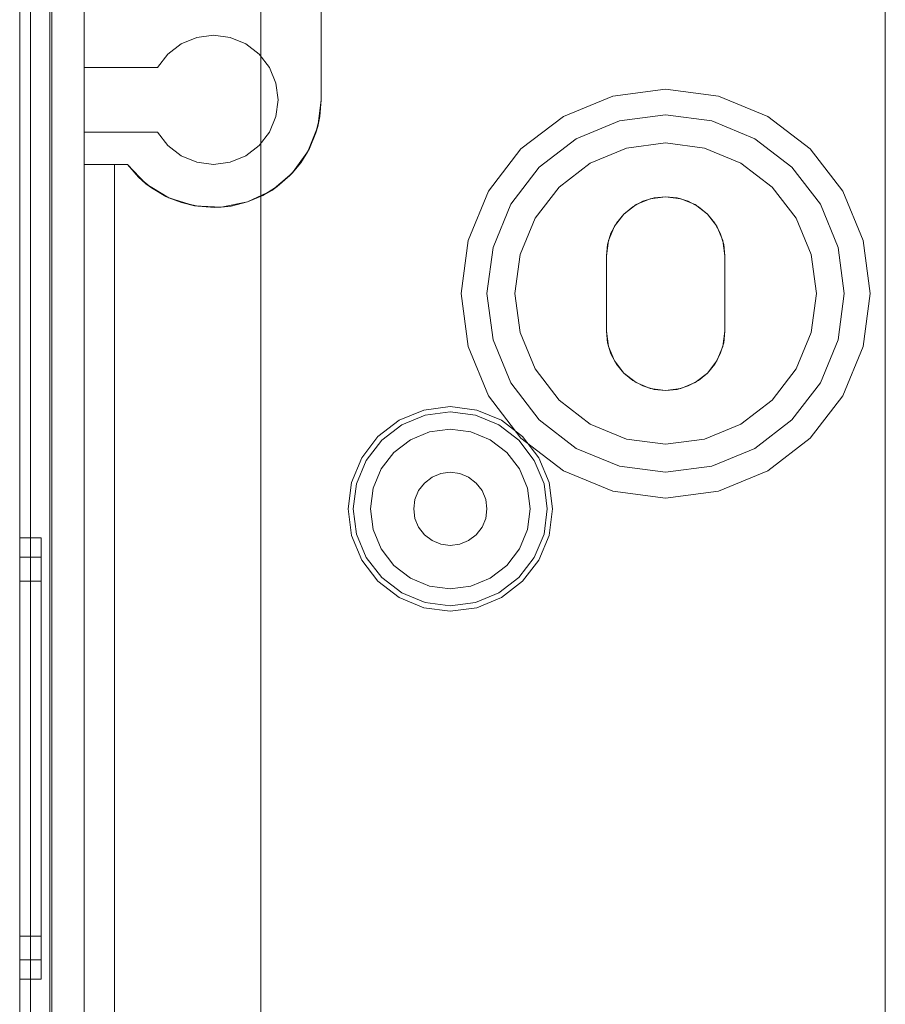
# Model space of a CAD drawing. Extents: x -634 to 300, y 62 to 1102.
# Tile 19 of 125: x -487.837 to -487.033, y 358.275 to 359.19. Entities that reach past the tile are written whole.
import ezdxf
from ezdxf.lldxf.tags import DXFTag

# ---------------------------------------------------------------- set-up
doc = ezdxf.new("R2010")
doc.units = 0
doc.layers.get('0').update_dxf_attribs({"lineweight": 13})
doc.layers.add('60- 61 allgemeine Ausstattung- 4 Terrassen', color=9, linetype='Continuous', lineweight=9, true_color=0x808080)
doc.layers.add('70 -71 Achsen- 1 Gebäudeachsen', color=7, linetype='STRICHPUNKT2-A06CPW00L0', lineweight=18)
tags = doc.linetypes.add('STRICHPUNKT2-A06CPW00L0', pattern=[12.7, 6.35, -3.175, 0, -3.175]).pattern_tags.tags
tags[10:11] = [DXFTag(74, 4), DXFTag(75, 0), DXFTag(340, '0'), DXFTag(46, 0.0), DXFTag(50, 0.0), DXFTag(44, 0.0), DXFTag(45, 0.0)]
tags[8:9] = [DXFTag(74, 4), DXFTag(75, 0), DXFTag(340, '0'), DXFTag(46, 0.0), DXFTag(50, 0.0), DXFTag(44, 0.0), DXFTag(45, 0.0)]
tags[6:7] = [DXFTag(74, 4), DXFTag(75, 0), DXFTag(340, '0'), DXFTag(46, 0.0), DXFTag(50, 0.0), DXFTag(44, 0.0), DXFTag(45, 0.0)]
tags[4:5] = [DXFTag(74, 4), DXFTag(75, 0), DXFTag(340, '0'), DXFTag(46, 0.0), DXFTag(50, 0.0), DXFTag(44, 0.0), DXFTag(45, 0.0)]

# ---------------------------------------------------------------- blocks, each defined once
blk = doc.blocks.new('Referenz-A06CPW02L0')
at = {"layer": '60- 61 allgemeine Ausstattung- 4 Terrassen', "color": 0}
blk.add_line((-487.61333, 205.4835), (-487.61333, 367.8833), dxfattribs=at)
at = {"layer": '70 -71 Achsen- 1 Gebäudeachsen', "color": 0, "linetype": 'STRICHPUNKT2-A06CPW00L0', "ltscale": 0.18}
blk.add_line((-487.03333, 1075.8235), (-487.03333, 76.3835), dxfattribs=at)
blk = doc.blocks.new('Blockreferenz-A06CPW2EL0')
at = {"color": 9, "linetype": 'ByBlock', "lineweight": -2, "ltscale": 0.13, "true_color": 0xc1c9c4}
for p, q in [((-487.83739, 359.38539), (-487.83739, 356.08539)), ((-487.83739, 356.08539), (-487.83739, 359.38539)), ((-487.80939, 356.08539), (-487.80939, 359.38539)), ((-487.80739, 358.03539), (-487.80739, 359.38539)), ((-487.55739, 359.32826), (-487.55739, 359.11539)), ((-487.55739, 359.11539), (-487.55739, 359.31012)), ((-487.83739, 359.27539), (-487.83739, 357.73539)), ((-487.83739, 357.73539), (-487.83739, 359.27539)), ((-487.82739, 357.73539), (-487.82739, 359.27539)), ((-487.82739, 359.27539), (-487.82739, 357.73539)), ((-487.83739, 359.26539), (-487.83739, 357.73539)), ((-487.83739, 356.20539), (-487.83739, 359.26539)), ((-487.82739, 357.73539), (-487.82739, 359.26539)), ((-487.82739, 356.20539), (-487.82739, 359.26539)), ((-487.80939, 359.20939), (-487.80939, 356.26139)), ((-487.77739, 356.26139), (-487.77739, 359.20939)), ((-487.77739, 359.20939), (-487.77739, 359.14539)), ((-487.67291, 359.17334), (-487.68739, 359.16735)), ((-487.68739, 359.16735), (-487.67291, 359.17334)), ((-487.65739, 359.17539), (-487.67291, 359.17334)), ((-487.67291, 359.17334), (-487.65739, 359.17539)), ((-487.64186, 359.17334), (-487.65739, 359.17539)), ((-487.65739, 359.17539), (-487.64186, 359.17334)), ((-487.62739, 359.16735), (-487.64186, 359.17334)), ((-487.64186, 359.17334), (-487.62739, 359.16735)), ((-487.68739, 359.16735), (-487.69981, 359.15781)), ((-487.69981, 359.15781), (-487.68739, 359.16735)), ((-487.61496, 359.15781), (-487.62739, 359.16735)), ((-487.62739, 359.16735), (-487.61496, 359.15781)), ((-487.69981, 359.15781), (-487.70935, 359.14539)), ((-487.70935, 359.14539), (-487.69981, 359.15781)), ((-487.60542, 359.14539), (-487.61496, 359.15781)), ((-487.61496, 359.15781), (-487.60542, 359.14539)), ((-487.77739, 359.14539), (-487.77739, 359.08539)), ((-487.70935, 359.14539), (-487.77739, 359.14539)), ((-487.77739, 359.14539), (-487.70935, 359.14539)), ((-487.77739, 359.14539), (-487.77739, 359.14539)), ((-487.70935, 359.14539), (-487.70935, 359.14539)), ((-487.59943, 359.13092), (-487.60542, 359.14539)), ((-487.60542, 359.14539), (-487.59943, 359.13092)), ((-487.59739, 359.11539), (-487.59943, 359.13092)), ((-487.59943, 359.13092), (-487.59739, 359.11539)), ((-487.23739, 359.12539), (-487.28656, 359.11891)), ((-487.23739, 359.12539), (-487.28656, 359.11891)), ((-487.18821, 359.11891), (-487.23739, 359.12539)), ((-487.18821, 359.11891), (-487.23739, 359.12539)), ((-487.28656, 359.11891), (-487.33239, 359.09993)), ((-487.28656, 359.11891), (-487.33239, 359.09993)), ((-487.14239, 359.09993), (-487.18821, 359.11891)), ((-487.14239, 359.09993), (-487.18821, 359.11891)), ((-487.59943, 359.09986), (-487.59739, 359.11539)), ((-487.59739, 359.11539), (-487.59943, 359.09986)), ((-487.55739, 359.11539), (-487.56049, 359.09066)), ((-487.5586, 359.09984), (-487.55739, 359.11539)), ((-487.55739, 359.11539), (-487.55739, 359.11539)), ((-487.60542, 359.08539), (-487.59943, 359.09986)), ((-487.59943, 359.09986), (-487.60542, 359.08539)), ((-487.56222, 359.08467), (-487.5586, 359.09984)), ((-487.56049, 359.09066), (-487.5586, 359.09984)), ((-487.33239, 359.09993), (-487.37174, 359.06974)), ((-487.33239, 359.09993), (-487.37174, 359.06974)), ((-487.28035, 359.09573), (-487.23739, 359.10139)), ((-487.23739, 359.10139), (-487.28035, 359.09573)), ((-487.23739, 359.10139), (-487.19442, 359.09573)), ((-487.19442, 359.09573), (-487.23739, 359.10139)), ((-487.10303, 359.06974), (-487.14239, 359.09993)), ((-487.10303, 359.06974), (-487.14239, 359.09993)), ((-487.56049, 359.09066), (-487.56961, 359.06748)), ((-487.56222, 359.08467), (-487.56049, 359.09066)), ((-487.32039, 359.07915), (-487.28035, 359.09573)), ((-487.28035, 359.09573), (-487.32039, 359.07915)), ((-487.19442, 359.09573), (-487.15439, 359.07915)), ((-487.15439, 359.07915), (-487.19442, 359.09573)), ((-487.77739, 359.08539), (-487.70935, 359.08539)), ((-487.77739, 359.08539), (-487.77739, 359.05539)), ((-487.70935, 359.08539), (-487.77739, 359.08539)), ((-487.77739, 359.08539), (-487.77739, 359.08539)), ((-487.70935, 359.08539), (-487.69981, 359.07296)), ((-487.69981, 359.07296), (-487.70935, 359.08539)), ((-487.70935, 359.08539), (-487.70935, 359.08539)), ((-487.61496, 359.07296), (-487.60542, 359.08539)), ((-487.60542, 359.08539), (-487.61496, 359.07296)), ((-487.56816, 359.07024), (-487.56222, 359.08467)), ((-487.69981, 359.07296), (-487.68739, 359.06342)), ((-487.68739, 359.06342), (-487.69981, 359.07296)), ((-487.62739, 359.06342), (-487.61496, 359.07296)), ((-487.61496, 359.07296), (-487.62739, 359.06342)), ((-487.35476, 359.05277), (-487.32039, 359.07915)), ((-487.32039, 359.07915), (-487.35476, 359.05277)), ((-487.27362, 359.07062), (-487.30739, 359.05663)), ((-487.30739, 359.05663), (-487.27362, 359.07062)), ((-487.23739, 359.07539), (-487.27362, 359.07062)), ((-487.27362, 359.07062), (-487.23739, 359.07539)), ((-487.20115, 359.07062), (-487.23739, 359.07539)), ((-487.23739, 359.07539), (-487.20115, 359.07062)), ((-487.16739, 359.05663), (-487.20115, 359.07062)), ((-487.20115, 359.07062), (-487.16739, 359.05663)), ((-487.15439, 359.07915), (-487.12001, 359.05277)), ((-487.12001, 359.05277), (-487.15439, 359.07915)), ((-487.68739, 359.06342), (-487.67291, 359.05743)), ((-487.67291, 359.05743), (-487.68739, 359.06342)), ((-487.64186, 359.05743), (-487.62739, 359.06342)), ((-487.62739, 359.06342), (-487.64186, 359.05743)), ((-487.56961, 359.06748), (-487.58418, 359.04726)), ((-487.57626, 359.05692), (-487.56816, 359.07024)), ((-487.57626, 359.05692), (-487.56961, 359.06748)), ((-487.56961, 359.06748), (-487.56816, 359.07024)), ((-487.37174, 359.06974), (-487.40193, 359.03039)), ((-487.37174, 359.06974), (-487.40193, 359.03039)), ((-487.07284, 359.03039), (-487.10303, 359.06974)), ((-487.07284, 359.03039), (-487.10303, 359.06974)), ((-487.77739, 359.05539), (-487.73739, 359.05539)), ((-487.77739, 359.05539), (-487.77739, 358.00039)), ((-487.74939, 359.05539), (-487.77739, 359.05539)), ((-487.77739, 359.05539), (-487.77739, 359.05539)), ((-487.73739, 359.05539), (-487.74939, 359.05539)), ((-487.74939, 359.05539), (-487.74939, 358.15245)), ((-487.74939, 358.15245), (-487.74939, 359.05539)), ((-487.74939, 359.05539), (-487.74939, 359.05539)), ((-487.72007, 359.03747), (-487.73739, 359.05539)), ((-487.73739, 359.05539), (-487.72708, 359.04368)), ((-487.73739, 359.05539), (-487.73739, 359.05539)), ((-487.67291, 359.05743), (-487.65739, 359.05539)), ((-487.65739, 359.05539), (-487.67291, 359.05743)), ((-487.65739, 359.05539), (-487.64186, 359.05743)), ((-487.64186, 359.05743), (-487.65739, 359.05539)), ((-487.58634, 359.04501), (-487.57626, 359.05692)), ((-487.58418, 359.04726), (-487.57626, 359.05692)), ((-487.38115, 359.01839), (-487.35476, 359.05277)), ((-487.35476, 359.05277), (-487.38115, 359.01839)), ((-487.30739, 359.05663), (-487.33638, 359.03438)), ((-487.33638, 359.03438), (-487.30739, 359.05663)), ((-487.13839, 359.03438), (-487.16739, 359.05663)), ((-487.16739, 359.05663), (-487.13839, 359.03438)), ((-487.12001, 359.05277), (-487.09362, 359.01839)), ((-487.09362, 359.01839), (-487.12001, 359.05277)), ((-487.72708, 359.04368), (-487.71508, 359.03371)), ((-487.72708, 359.04368), (-487.72007, 359.03747)), ((-487.58418, 359.04726), (-487.60329, 359.03128)), ((-487.59815, 359.03482), (-487.58634, 359.04501)), ((-487.58634, 359.04501), (-487.58418, 359.04726)), ((-487.69886, 359.02439), (-487.72007, 359.03747)), ((-487.72007, 359.03747), (-487.71508, 359.03371)), ((-487.6114, 359.02659), (-487.59815, 359.03482)), ((-487.60329, 359.03128), (-487.59815, 359.03482)), ((-487.33638, 359.03438), (-487.35863, 359.00539)), ((-487.35863, 359.00539), (-487.33638, 359.03438)), ((-487.11614, 359.00539), (-487.13839, 359.03438)), ((-487.13839, 359.03438), (-487.11614, 359.00539)), ((-487.71508, 359.03371), (-487.70168, 359.02573)), ((-487.70168, 359.02573), (-487.6872, 359.01994)), ((-487.70168, 359.02573), (-487.69886, 359.02439)), ((-487.60329, 359.03128), (-487.62576, 359.02052)), ((-487.62576, 359.02052), (-487.6114, 359.02659)), ((-487.6114, 359.02659), (-487.60329, 359.03128)), ((-487.40193, 359.03039), (-487.42091, 358.98456)), ((-487.40193, 359.03039), (-487.42091, 358.98456)), ((-487.25162, 359.02351), (-487.23739, 359.02539)), ((-487.23739, 359.02539), (-487.25162, 359.02351)), ((-487.24812, 359.02433), (-487.23739, 359.02539)), ((-487.23739, 359.02539), (-487.24812, 359.02433)), ((-487.23739, 359.02539), (-487.22666, 359.02433)), ((-487.22666, 359.02433), (-487.23739, 359.02539)), ((-487.23739, 359.02539), (-487.22315, 359.02351)), ((-487.22315, 359.02351), (-487.23739, 359.02539)), ((-487.05386, 358.98456), (-487.07284, 359.03039)), ((-487.05386, 358.98456), (-487.07284, 359.03039)), ((-487.67508, 359.01696), (-487.69886, 359.02439)), ((-487.69886, 359.02439), (-487.6872, 359.01994)), ((-487.6872, 359.01994), (-487.672, 359.01646)), ((-487.6872, 359.01994), (-487.67508, 359.01696)), ((-487.6502, 359.01565), (-487.67508, 359.01696)), ((-487.67508, 359.01696), (-487.672, 359.01646)), ((-487.672, 359.01646), (-487.65644, 359.01539)), ((-487.65644, 359.01539), (-487.6409, 359.01675)), ((-487.65644, 359.01539), (-487.6502, 359.01565)), ((-487.62576, 359.02052), (-487.6502, 359.01565)), ((-487.6502, 359.01565), (-487.6409, 359.01675)), ((-487.6409, 359.01675), (-487.62576, 359.02052)), ((-487.39773, 358.97835), (-487.38115, 359.01839)), ((-487.38115, 359.01839), (-487.39773, 358.97835)), ((-487.27628, 359.00928), (-487.26489, 359.01802)), ((-487.26489, 359.01802), (-487.27628, 359.00928)), ((-487.27628, 359.00928), (-487.26794, 359.01612)), ((-487.26794, 359.01612), (-487.27628, 359.00928)), ((-487.26794, 359.01612), (-487.25843, 359.0212)), ((-487.25843, 359.0212), (-487.26794, 359.01612)), ((-487.26489, 359.01802), (-487.25162, 359.02351)), ((-487.25162, 359.02351), (-487.26489, 359.01802)), ((-487.25843, 359.0212), (-487.24812, 359.02433)), ((-487.24812, 359.02433), (-487.25843, 359.0212)), ((-487.22666, 359.02433), (-487.21634, 359.0212)), ((-487.21634, 359.0212), (-487.22666, 359.02433)), ((-487.22315, 359.02351), (-487.20989, 359.01802)), ((-487.20989, 359.01802), (-487.22315, 359.02351)), ((-487.21634, 359.0212), (-487.20683, 359.01612)), ((-487.20683, 359.01612), (-487.21634, 359.0212)), ((-487.20989, 359.01802), (-487.19849, 359.00928)), ((-487.19849, 359.00928), (-487.20989, 359.01802)), ((-487.20683, 359.01612), (-487.19849, 359.00928)), ((-487.19849, 359.00928), (-487.20683, 359.01612)), ((-487.09362, 359.01839), (-487.07704, 358.97835)), ((-487.07704, 358.97835), (-487.09362, 359.01839)), ((-487.28502, 358.99789), (-487.27628, 359.00928)), ((-487.27628, 359.00928), (-487.28502, 358.99789)), ((-487.28312, 359.00094), (-487.27628, 359.00928)), ((-487.27628, 359.00928), (-487.28312, 359.00094)), ((-487.19849, 359.00928), (-487.19165, 359.00094)), ((-487.19165, 359.00094), (-487.19849, 359.00928)), ((-487.19849, 359.00928), (-487.18975, 358.99789)), ((-487.18975, 358.99789), (-487.19849, 359.00928)), ((-487.35863, 359.00539), (-487.37261, 358.97162)), ((-487.37261, 358.97162), (-487.35863, 359.00539)), ((-487.29051, 358.98462), (-487.28502, 358.99789)), ((-487.28502, 358.99789), (-487.29051, 358.98462)), ((-487.2882, 358.99143), (-487.28312, 359.00094)), ((-487.28312, 359.00094), (-487.2882, 358.99143)), ((-487.19165, 359.00094), (-487.18657, 358.99143)), ((-487.18657, 358.99143), (-487.19165, 359.00094)), ((-487.18975, 358.99789), (-487.18426, 358.98462)), ((-487.18426, 358.98462), (-487.18975, 358.99789)), ((-487.10216, 358.97162), (-487.11614, 359.00539)), ((-487.11614, 359.00539), (-487.10216, 358.97162)), ((-487.29133, 358.98112), (-487.2882, 358.99143)), ((-487.2882, 358.99143), (-487.29133, 358.98112)), ((-487.18657, 358.99143), (-487.18344, 358.98112)), ((-487.18344, 358.98112), (-487.18657, 358.99143)), ((-487.42091, 358.98456), (-487.42739, 358.93539)), ((-487.42091, 358.98456), (-487.42739, 358.93539)), ((-487.29239, 358.97039), (-487.29051, 358.98462)), ((-487.29051, 358.98462), (-487.29239, 358.97039)), ((-487.29239, 358.97039), (-487.29133, 358.98112)), ((-487.29133, 358.98112), (-487.29239, 358.97039)), ((-487.18426, 358.98462), (-487.18239, 358.97039)), ((-487.18239, 358.97039), (-487.18426, 358.98462)), ((-487.18344, 358.98112), (-487.18239, 358.97039)), ((-487.18239, 358.97039), (-487.18344, 358.98112)), ((-487.04739, 358.93539), (-487.05386, 358.98456)), ((-487.04739, 358.93539), (-487.05386, 358.98456)), ((-487.40339, 358.93539), (-487.39773, 358.97835)), ((-487.39773, 358.97835), (-487.40339, 358.93539)), ((-487.37261, 358.97162), (-487.37739, 358.93539)), ((-487.37739, 358.93539), (-487.37261, 358.97162)), ((-487.29239, 358.93539), (-487.29239, 358.97039)), ((-487.29239, 358.97039), (-487.29239, 358.93539)), ((-487.29239, 358.97039), (-487.29239, 358.97039)), ((-487.29239, 358.90039), (-487.29239, 358.97039)), ((-487.29239, 358.97039), (-487.29239, 358.90039)), ((-487.29239, 358.97039), (-487.29239, 358.97039)), ((-487.18239, 358.97039), (-487.18239, 358.93539)), ((-487.18239, 358.93539), (-487.18239, 358.97039)), ((-487.18239, 358.97039), (-487.18239, 358.97039)), ((-487.18239, 358.97039), (-487.18239, 358.90039)), ((-487.18239, 358.90039), (-487.18239, 358.97039)), ((-487.18239, 358.97039), (-487.18239, 358.97039)), ((-487.09739, 358.93539), (-487.10216, 358.97162)), ((-487.10216, 358.97162), (-487.09739, 358.93539)), ((-487.07704, 358.97835), (-487.07139, 358.93539)), ((-487.07139, 358.93539), (-487.07704, 358.97835)), ((-487.42739, 358.93539), (-487.42091, 358.88621)), ((-487.42739, 358.93539), (-487.42091, 358.88621)), ((-487.39773, 358.89242), (-487.40339, 358.93539)), ((-487.40339, 358.93539), (-487.39773, 358.89242)), ((-487.37739, 358.93539), (-487.37261, 358.89915)), ((-487.37261, 358.89915), (-487.37739, 358.93539)), ((-487.29239, 358.90039), (-487.29239, 358.93539)), ((-487.29239, 358.93539), (-487.29239, 358.90039)), ((-487.18239, 358.93539), (-487.18239, 358.90039)), ((-487.18239, 358.90039), (-487.18239, 358.93539)), ((-487.10216, 358.89915), (-487.09739, 358.93539)), ((-487.09739, 358.93539), (-487.10216, 358.89915)), ((-487.07139, 358.93539), (-487.07704, 358.89242)), ((-487.07704, 358.89242), (-487.07139, 358.93539)), ((-487.05386, 358.88621), (-487.04739, 358.93539)), ((-487.05386, 358.88621), (-487.04739, 358.93539)), ((-487.37261, 358.89915), (-487.35863, 358.86539)), ((-487.35863, 358.86539), (-487.37261, 358.89915)), ((-487.29133, 358.88966), (-487.29239, 358.90039)), ((-487.29239, 358.90039), (-487.29133, 358.88966)), ((-487.29239, 358.90039), (-487.29239, 358.90039)), ((-487.29051, 358.88615), (-487.29239, 358.90039)), ((-487.29239, 358.90039), (-487.29051, 358.88615)), ((-487.29239, 358.90039), (-487.29239, 358.90039)), ((-487.18239, 358.90039), (-487.18426, 358.88615)), ((-487.18426, 358.88615), (-487.18239, 358.90039)), ((-487.18239, 358.90039), (-487.18344, 358.88966)), ((-487.18344, 358.88966), (-487.18239, 358.90039)), ((-487.18239, 358.90039), (-487.18239, 358.90039)), ((-487.18239, 358.90039), (-487.18239, 358.90039)), ((-487.11614, 358.86539), (-487.10216, 358.89915)), ((-487.10216, 358.89915), (-487.11614, 358.86539)), ((-487.38115, 358.85239), (-487.39773, 358.89242)), ((-487.39773, 358.89242), (-487.38115, 358.85239)), ((-487.2882, 358.87934), (-487.29133, 358.88966)), ((-487.29133, 358.88966), (-487.2882, 358.87934)), ((-487.18344, 358.88966), (-487.18657, 358.87934)), ((-487.18657, 358.87934), (-487.18344, 358.88966)), ((-487.07704, 358.89242), (-487.09362, 358.85239)), ((-487.09362, 358.85239), (-487.07704, 358.89242)), ((-487.42091, 358.88621), (-487.40193, 358.84039)), ((-487.42091, 358.88621), (-487.40193, 358.84039)), ((-487.28502, 358.87289), (-487.29051, 358.88615)), ((-487.29051, 358.88615), (-487.28502, 358.87289)), ((-487.28312, 358.86983), (-487.2882, 358.87934)), ((-487.2882, 358.87934), (-487.28312, 358.86983)), ((-487.18657, 358.87934), (-487.19165, 358.86983)), ((-487.19165, 358.86983), (-487.18657, 358.87934)), ((-487.18426, 358.88615), (-487.18975, 358.87289)), ((-487.18975, 358.87289), (-487.18426, 358.88615)), ((-487.07284, 358.84039), (-487.05386, 358.88621)), ((-487.07284, 358.84039), (-487.05386, 358.88621)), ((-487.27628, 358.8615), (-487.28502, 358.87289)), ((-487.28502, 358.87289), (-487.27628, 358.8615)), ((-487.27628, 358.8615), (-487.28312, 358.86983)), ((-487.28312, 358.86983), (-487.27628, 358.8615)), ((-487.18975, 358.87289), (-487.19849, 358.8615)), ((-487.19849, 358.8615), (-487.18975, 358.87289)), ((-487.19165, 358.86983), (-487.19849, 358.8615)), ((-487.19849, 358.8615), (-487.19165, 358.86983)), ((-487.35863, 358.86539), (-487.33638, 358.83639)), ((-487.33638, 358.83639), (-487.35863, 358.86539)), ((-487.26794, 358.85466), (-487.27628, 358.8615)), ((-487.27628, 358.8615), (-487.26794, 358.85466)), ((-487.26489, 358.85276), (-487.27628, 358.8615)), ((-487.27628, 358.8615), (-487.26489, 358.85276)), ((-487.19849, 358.8615), (-487.20989, 358.85276)), ((-487.20989, 358.85276), (-487.19849, 358.8615)), ((-487.19849, 358.8615), (-487.20683, 358.85466)), ((-487.20683, 358.85466), (-487.19849, 358.8615)), ((-487.13839, 358.83639), (-487.11614, 358.86539)), ((-487.11614, 358.86539), (-487.13839, 358.83639)), ((-487.35476, 358.81801), (-487.38115, 358.85239)), ((-487.38115, 358.85239), (-487.35476, 358.81801)), ((-487.25843, 358.84957), (-487.26794, 358.85466)), ((-487.26794, 358.85466), (-487.25843, 358.84957)), ((-487.25162, 358.84726), (-487.26489, 358.85276)), ((-487.26489, 358.85276), (-487.25162, 358.84726)), ((-487.20989, 358.85276), (-487.22315, 358.84726)), ((-487.22315, 358.84726), (-487.20989, 358.85276)), ((-487.20683, 358.85466), (-487.21634, 358.84957)), ((-487.21634, 358.84957), (-487.20683, 358.85466)), ((-487.09362, 358.85239), (-487.12001, 358.81801)), ((-487.12001, 358.81801), (-487.09362, 358.85239)), ((-487.24812, 358.84644), (-487.25843, 358.84957)), ((-487.25843, 358.84957), (-487.24812, 358.84644)), ((-487.23739, 358.84539), (-487.25162, 358.84726)), ((-487.25162, 358.84726), (-487.23739, 358.84539)), ((-487.23739, 358.84539), (-487.24812, 358.84644)), ((-487.24812, 358.84644), (-487.23739, 358.84539)), ((-487.22315, 358.84726), (-487.23739, 358.84539)), ((-487.23739, 358.84539), (-487.22315, 358.84726)), ((-487.22666, 358.84644), (-487.23739, 358.84539)), ((-487.23739, 358.84539), (-487.22666, 358.84644)), ((-487.21634, 358.84957), (-487.22666, 358.84644)), ((-487.22666, 358.84644), (-487.21634, 358.84957)), ((-487.40193, 358.84039), (-487.37174, 358.80104)), ((-487.40193, 358.84039), (-487.37174, 358.80104)), ((-487.33638, 358.83639), (-487.30739, 358.81414)), ((-487.30739, 358.81414), (-487.33638, 358.83639)), ((-487.16739, 358.81414), (-487.13839, 358.83639)), ((-487.13839, 358.83639), (-487.16739, 358.81414)), ((-487.10303, 358.80104), (-487.07284, 358.84039)), ((-487.10303, 358.80104), (-487.07284, 358.84039)), ((-487.46197, 358.82715), (-487.48489, 358.81766)), ((-487.43739, 358.83039), (-487.46197, 358.82715)), ((-487.46071, 358.82243), (-487.43739, 358.8255)), ((-487.4128, 358.82715), (-487.43739, 358.83039)), ((-487.43739, 358.8255), (-487.41406, 358.82243)), ((-487.38989, 358.81766), (-487.4128, 358.82715)), ((-487.48489, 358.81766), (-487.50456, 358.80256)), ((-487.48244, 358.81343), (-487.46071, 358.82243)), ((-487.41406, 358.82243), (-487.39233, 358.81343)), ((-487.37021, 358.80256), (-487.38989, 358.81766)), ((-487.32039, 358.79163), (-487.35476, 358.81801)), ((-487.35476, 358.81801), (-487.32039, 358.79163)), ((-487.12001, 358.81801), (-487.15439, 358.79163)), ((-487.15439, 358.79163), (-487.12001, 358.81801)), ((-487.5011, 358.7991), (-487.48244, 358.81343)), ((-487.45659, 358.80706), (-487.47449, 358.79965)), ((-487.45659, 358.80706), (-487.47449, 358.79965)), ((-487.43739, 358.80959), (-487.45659, 358.80706)), ((-487.43739, 358.80959), (-487.45659, 358.80706)), ((-487.41818, 358.80706), (-487.43739, 358.80959)), ((-487.41818, 358.80706), (-487.43739, 358.80959)), ((-487.40029, 358.79965), (-487.41818, 358.80706)), ((-487.40029, 358.79965), (-487.41818, 358.80706)), ((-487.39233, 358.81343), (-487.37367, 358.7991)), ((-487.30739, 358.81414), (-487.27362, 358.80016)), ((-487.27362, 358.80016), (-487.30739, 358.81414)), ((-487.20115, 358.80016), (-487.16739, 358.81414)), ((-487.16739, 358.81414), (-487.20115, 358.80016)), ((-487.50456, 358.80256), (-487.51966, 358.78289)), ((-487.51542, 358.78044), (-487.5011, 358.7991)), ((-487.47449, 358.79965), (-487.48985, 358.78785)), ((-487.47449, 358.79965), (-487.48985, 358.78785)), ((-487.38492, 358.78785), (-487.40029, 358.79965)), ((-487.38492, 358.78785), (-487.40029, 358.79965)), ((-487.37367, 358.7991), (-487.35935, 358.78044)), ((-487.37174, 358.80104), (-487.33239, 358.77084)), ((-487.37174, 358.80104), (-487.33239, 358.77084)), ((-487.35511, 358.78289), (-487.37021, 358.80256)), ((-487.27362, 358.80016), (-487.23739, 358.79539)), ((-487.23739, 358.79539), (-487.27362, 358.80016)), ((-487.23739, 358.79539), (-487.20115, 358.80016)), ((-487.20115, 358.80016), (-487.23739, 358.79539)), ((-487.14239, 358.77084), (-487.10303, 358.80104)), ((-487.14239, 358.77084), (-487.10303, 358.80104)), ((-487.48985, 358.78785), (-487.50164, 358.77249)), ((-487.48985, 358.78785), (-487.50164, 358.77249)), ((-487.37313, 358.77249), (-487.38492, 358.78785)), ((-487.37313, 358.77249), (-487.38492, 358.78785)), ((-487.28035, 358.77504), (-487.32039, 358.79163)), ((-487.32039, 358.79163), (-487.28035, 358.77504)), ((-487.15439, 358.79163), (-487.19442, 358.77504)), ((-487.19442, 358.77504), (-487.15439, 358.79163)), ((-487.51966, 358.78289), (-487.52915, 358.75997)), ((-487.52443, 358.75871), (-487.51542, 358.78044)), ((-487.35935, 358.78044), (-487.35034, 358.75871)), ((-487.34562, 358.75997), (-487.35511, 358.78289)), ((-487.50164, 358.77249), (-487.50906, 358.75459)), ((-487.50164, 358.77249), (-487.50906, 358.75459)), ((-487.43739, 358.76939), (-487.44619, 358.76823)), ((-487.44619, 358.76823), (-487.43739, 358.76939)), ((-487.42859, 358.76823), (-487.43739, 358.76939)), ((-487.43739, 358.76939), (-487.42859, 358.76823)), ((-487.36571, 358.75459), (-487.37313, 358.77249)), ((-487.36571, 358.75459), (-487.37313, 358.77249)), ((-487.33239, 358.77084), (-487.28656, 358.75186)), ((-487.33239, 358.77084), (-487.28656, 358.75186)), ((-487.23739, 358.76939), (-487.28035, 358.77504)), ((-487.28035, 358.77504), (-487.23739, 358.76939)), ((-487.19442, 358.77504), (-487.23739, 358.76939)), ((-487.23739, 358.76939), (-487.19442, 358.77504)), ((-487.18821, 358.75186), (-487.14239, 358.77084)), ((-487.18821, 358.75186), (-487.14239, 358.77084)), ((-487.52915, 358.75997), (-487.53239, 358.73539)), ((-487.46143, 358.75943), (-487.46683, 358.75239)), ((-487.46683, 358.75239), (-487.46143, 358.75943)), ((-487.45439, 358.76483), (-487.46143, 358.75943)), ((-487.46143, 358.75943), (-487.45439, 358.76483)), ((-487.44619, 358.76823), (-487.45439, 358.76483)), ((-487.45439, 358.76483), (-487.44619, 358.76823)), ((-487.42039, 358.76483), (-487.42859, 358.76823)), ((-487.42859, 358.76823), (-487.42039, 358.76483)), ((-487.41334, 358.75943), (-487.42039, 358.76483)), ((-487.42039, 358.76483), (-487.41334, 358.75943)), ((-487.40794, 358.75239), (-487.41334, 358.75943)), ((-487.41334, 358.75943), (-487.40794, 358.75239)), ((-487.34239, 358.73539), (-487.34562, 358.75997)), ((-487.5275, 358.73539), (-487.52443, 358.75871)), ((-487.50906, 358.75459), (-487.51159, 358.73539)), ((-487.50906, 358.75459), (-487.51159, 358.73539)), ((-487.46683, 358.75239), (-487.47023, 358.74419)), ((-487.47023, 358.74419), (-487.46683, 358.75239)), ((-487.40454, 358.74419), (-487.40794, 358.75239)), ((-487.40794, 358.75239), (-487.40454, 358.74419)), ((-487.36319, 358.73539), (-487.36571, 358.75459)), ((-487.36319, 358.73539), (-487.36571, 358.75459)), ((-487.35034, 358.75871), (-487.34727, 358.73539)), ((-487.28656, 358.75186), (-487.23739, 358.74539)), ((-487.28656, 358.75186), (-487.23739, 358.74539)), ((-487.23739, 358.74539), (-487.18821, 358.75186)), ((-487.23739, 358.74539), (-487.18821, 358.75186)), ((-487.47023, 358.74419), (-487.47139, 358.73539)), ((-487.47139, 358.73539), (-487.47023, 358.74419)), ((-487.40339, 358.73539), (-487.40454, 358.74419)), ((-487.40454, 358.74419), (-487.40339, 358.73539)), ((-487.53239, 358.73539), (-487.52915, 358.7108)), ((-487.52443, 358.71206), (-487.5275, 358.73539)), ((-487.51159, 358.73539), (-487.50906, 358.71618)), ((-487.51159, 358.73539), (-487.50906, 358.71618)), ((-487.47139, 358.73539), (-487.47023, 358.72659)), ((-487.47023, 358.72659), (-487.47139, 358.73539)), ((-487.40454, 358.72659), (-487.40339, 358.73539)), ((-487.40339, 358.73539), (-487.40454, 358.72659)), ((-487.36571, 358.71618), (-487.36319, 358.73539)), ((-487.36571, 358.71618), (-487.36319, 358.73539)), ((-487.34727, 358.73539), (-487.35034, 358.71206)), ((-487.34562, 358.7108), (-487.34239, 358.73539)), ((-487.47023, 358.72659), (-487.46683, 358.71839)), ((-487.46683, 358.71839), (-487.47023, 358.72659)), ((-487.40794, 358.71839), (-487.40454, 358.72659)), ((-487.40454, 358.72659), (-487.40794, 358.71839)), ((-487.50906, 358.71618), (-487.50164, 358.69829)), ((-487.50906, 358.71618), (-487.50164, 358.69829)), ((-487.46683, 358.71839), (-487.46143, 358.71134)), ((-487.46143, 358.71134), (-487.46683, 358.71839)), ((-487.41334, 358.71134), (-487.40794, 358.71839)), ((-487.40794, 358.71839), (-487.41334, 358.71134)), ((-487.37313, 358.69829), (-487.36571, 358.71618)), ((-487.37313, 358.69829), (-487.36571, 358.71618)), ((-487.81739, 358.70839), (-487.83739, 358.70839)), ((-487.83739, 358.70839), (-487.83739, 358.7014)), ((-487.83739, 358.7014), (-487.83739, 358.70839)), ((-487.81739, 358.70445), (-487.81739, 358.70839)), ((-487.81739, 358.70445), (-487.81739, 358.70839)), ((-487.52915, 358.7108), (-487.51966, 358.68789)), ((-487.51542, 358.69033), (-487.52443, 358.71206)), ((-487.46143, 358.71134), (-487.45439, 358.70594)), ((-487.45439, 358.70594), (-487.46143, 358.71134)), ((-487.45439, 358.70594), (-487.44619, 358.70255)), ((-487.44619, 358.70255), (-487.45439, 358.70594)), ((-487.42859, 358.70255), (-487.42039, 358.70594)), ((-487.42039, 358.70594), (-487.42859, 358.70255)), ((-487.42039, 358.70594), (-487.41334, 358.71134)), ((-487.41334, 358.71134), (-487.42039, 358.70594)), ((-487.35034, 358.71206), (-487.35935, 358.69033)), ((-487.35511, 358.68789), (-487.34562, 358.7108)), ((-487.83739, 358.7014), (-487.83739, 358.68092)), ((-487.83739, 358.68092), (-487.83739, 358.7014)), ((-487.81739, 358.69278), (-487.81739, 358.70445)), ((-487.81739, 358.69278), (-487.81739, 358.70445)), ((-487.50164, 358.69829), (-487.48985, 358.68292)), ((-487.50164, 358.69829), (-487.48985, 358.68292)), ((-487.44619, 358.70255), (-487.43739, 358.70139)), ((-487.43739, 358.70139), (-487.44619, 358.70255)), ((-487.43739, 358.70139), (-487.42859, 358.70255)), ((-487.42859, 358.70255), (-487.43739, 358.70139)), ((-487.38492, 358.68292), (-487.37313, 358.69829)), ((-487.38492, 358.68292), (-487.37313, 358.69829)), ((-487.81739, 358.69039), (-487.83739, 358.69039)), ((-487.83739, 358.69039), (-487.83739, 358.68401)), ((-487.83739, 358.68401), (-487.83739, 358.69039)), ((-487.81739, 358.67384), (-487.81739, 358.69278)), ((-487.81739, 358.67384), (-487.81739, 358.69278)), ((-487.81739, 358.68679), (-487.81739, 358.69039)), ((-487.81739, 358.68679), (-487.81739, 358.69039)), ((-487.81739, 358.67615), (-487.81739, 358.68679)), ((-487.81739, 358.67615), (-487.81739, 358.68679)), ((-487.51966, 358.68789), (-487.50456, 358.66821)), ((-487.5011, 358.67167), (-487.51542, 358.69033)), ((-487.35935, 358.69033), (-487.37367, 358.67167)), ((-487.37021, 358.66821), (-487.35511, 358.68789)), ((-487.83739, 358.68401), (-487.83739, 358.66533)), ((-487.83739, 358.66533), (-487.83739, 358.68401)), ((-487.83739, 358.68092), (-487.83739, 358.64834)), ((-487.83739, 358.64834), (-487.83739, 358.68092)), ((-487.48985, 358.68292), (-487.47449, 358.67113)), ((-487.48985, 358.68292), (-487.47449, 358.67113)), ((-487.40029, 358.67113), (-487.38492, 358.68292)), ((-487.40029, 358.67113), (-487.38492, 358.68292)), ((-487.83739, 358.66839), (-487.83739, 358.66276)), ((-487.81739, 358.66839), (-487.83739, 358.66839)), ((-487.83739, 358.66276), (-487.83739, 358.66839)), ((-487.81739, 358.65887), (-487.81739, 358.67615)), ((-487.81739, 358.65887), (-487.81739, 358.67615)), ((-487.81739, 358.64834), (-487.81739, 358.67384)), ((-487.81739, 358.64834), (-487.81739, 358.67384)), ((-487.81739, 358.66276), (-487.81739, 358.66839)), ((-487.81739, 358.66276), (-487.81739, 358.66839)), ((-487.50456, 358.66821), (-487.48489, 358.65311)), ((-487.48244, 358.65735), (-487.5011, 358.67167)), ((-487.47449, 358.67113), (-487.45659, 358.66371)), ((-487.47449, 358.67113), (-487.45659, 358.66371)), ((-487.41818, 358.66371), (-487.40029, 358.67113)), ((-487.41818, 358.66371), (-487.40029, 358.67113)), ((-487.37367, 358.67167), (-487.39233, 358.65735)), ((-487.38989, 358.65311), (-487.37021, 358.66821)), ((-487.83739, 358.66533), (-487.83739, 358.63562)), ((-487.83739, 358.63562), (-487.83739, 358.66533)), ((-487.83739, 358.66276), (-487.83739, 358.64628)), ((-487.83739, 358.64628), (-487.83739, 358.66276)), ((-487.81739, 358.64628), (-487.81739, 358.66276)), ((-487.81739, 358.64628), (-487.81739, 358.66276)), ((-487.81739, 358.63562), (-487.81739, 358.65887)), ((-487.81739, 358.63562), (-487.81739, 358.65887)), ((-487.45659, 358.66371), (-487.43739, 358.66119)), ((-487.45659, 358.66371), (-487.43739, 358.66119)), ((-487.43739, 358.66119), (-487.41818, 358.66371)), ((-487.43739, 358.66119), (-487.41818, 358.66371)), ((-487.48489, 358.65311), (-487.46197, 358.64362)), ((-487.46071, 358.64835), (-487.48244, 358.65735)), ((-487.39233, 358.65735), (-487.41406, 358.64835)), ((-487.4128, 358.64362), (-487.38989, 358.65311)), ((-487.83739, 358.64834), (-487.83739, 358.60589)), ((-487.83739, 358.60589), (-487.83739, 358.64834)), ((-487.83739, 358.64628), (-487.83739, 358.62006)), ((-487.83739, 358.62006), (-487.83739, 358.64628)), ((-487.81739, 358.61728), (-487.81739, 358.64834)), ((-487.81739, 358.61728), (-487.81739, 358.64834)), ((-487.81739, 358.62006), (-487.81739, 358.64628)), ((-487.81739, 358.62006), (-487.81739, 358.64628)), ((-487.46197, 358.64362), (-487.43739, 358.64039)), ((-487.43739, 358.64528), (-487.46071, 358.64835)), ((-487.41406, 358.64835), (-487.43739, 358.64528)), ((-487.43739, 358.64039), (-487.4128, 358.64362)), ((-487.83739, 358.63562), (-487.83739, 358.59689)), ((-487.83739, 358.59689), (-487.83739, 358.63562)), ((-487.81739, 358.60728), (-487.81739, 358.63562)), ((-487.81739, 358.60728), (-487.81739, 358.63562)), ((-487.83739, 358.62006), (-487.83739, 358.58589)), ((-487.83739, 358.58589), (-487.83739, 358.62006)), ((-487.81739, 358.58589), (-487.81739, 358.62006)), ((-487.81739, 358.58589), (-487.81739, 358.62006)), ((-487.81739, 358.58184), (-487.81739, 358.61728)), ((-487.81739, 358.58184), (-487.81739, 358.61728)), ((-487.83739, 358.60589), (-487.83739, 358.55644)), ((-487.83739, 358.55644), (-487.83739, 358.60589)), ((-487.81739, 358.57495), (-487.81739, 358.60728)), ((-487.81739, 358.57495), (-487.81739, 358.60728)), ((-487.83739, 358.59689), (-487.83739, 358.55179)), ((-487.83739, 358.55179), (-487.83739, 358.59689)), ((-487.83739, 358.58589), (-487.83739, 358.54609)), ((-487.83739, 358.54609), (-487.83739, 358.58589)), ((-487.81739, 358.54609), (-487.81739, 358.58589)), ((-487.81739, 358.54609), (-487.81739, 358.58589)), ((-487.81739, 358.54338), (-487.81739, 358.58184)), ((-487.81739, 358.54338), (-487.81739, 358.58184)), ((-487.81739, 358.53987), (-487.81739, 358.57495)), ((-487.81739, 358.53987), (-487.81739, 358.57495)), ((-487.83739, 358.55644), (-487.83739, 358.50339)), ((-487.83739, 358.50339), (-487.83739, 358.55644)), ((-487.83739, 358.55179), (-487.83739, 358.50339)), ((-487.83739, 358.50339), (-487.83739, 358.55179)), ((-487.83739, 358.54609), (-487.83739, 358.50339)), ((-487.83739, 358.50339), (-487.83739, 358.54609)), ((-487.81739, 358.50339), (-487.81739, 358.54609)), ((-487.81739, 358.50339), (-487.81739, 358.54609)), ((-487.81739, 358.50339), (-487.81739, 358.54338)), ((-487.81739, 358.50339), (-487.81739, 358.54338)), ((-487.81739, 358.50339), (-487.81739, 358.53987)), ((-487.81739, 358.50339), (-487.81739, 358.53987)), ((-487.83739, 358.50339), (-487.83739, 358.45499)), ((-487.83739, 358.50339), (-487.83739, 358.45033)), ((-487.83739, 358.50339), (-487.83739, 358.46068)), ((-487.83739, 358.45499), (-487.83739, 358.50339)), ((-487.83739, 358.45033), (-487.83739, 358.50339)), ((-487.83739, 358.46068), (-487.83739, 358.50339)), ((-487.81739, 358.4669), (-487.81739, 358.50339)), ((-487.81739, 358.46339), (-487.81739, 358.50339)), ((-487.81739, 358.46068), (-487.81739, 358.50339)), ((-487.81739, 358.4669), (-487.81739, 358.50339)), ((-487.81739, 358.46339), (-487.81739, 358.50339)), ((-487.81739, 358.46068), (-487.81739, 358.50339)), ((-487.81739, 358.43182), (-487.81739, 358.4669)), ((-487.81739, 358.43182), (-487.81739, 358.4669)), ((-487.83739, 358.46068), (-487.83739, 358.42089)), ((-487.83739, 358.42089), (-487.83739, 358.46068)), ((-487.81739, 358.42494), (-487.81739, 358.46339)), ((-487.81739, 358.42494), (-487.81739, 358.46339)), ((-487.81739, 358.42089), (-487.81739, 358.46068)), ((-487.81739, 358.42089), (-487.81739, 358.46068)), ((-487.83739, 358.45499), (-487.83739, 358.40989)), ((-487.83739, 358.40989), (-487.83739, 358.45499)), ((-487.83739, 358.45033), (-487.83739, 358.40089)), ((-487.83739, 358.40089), (-487.83739, 358.45033)), ((-487.81739, 358.39949), (-487.81739, 358.43182)), ((-487.81739, 358.39949), (-487.81739, 358.43182)), ((-487.81739, 358.38949), (-487.81739, 358.42494)), ((-487.81739, 358.38949), (-487.81739, 358.42494)), ((-487.83739, 358.42089), (-487.83739, 358.38671)), ((-487.83739, 358.38671), (-487.83739, 358.42089)), ((-487.81739, 358.38671), (-487.81739, 358.42089)), ((-487.81739, 358.38671), (-487.81739, 358.42089)), ((-487.83739, 358.40989), (-487.83739, 358.37116)), ((-487.83739, 358.37116), (-487.83739, 358.40989)), ((-487.83739, 358.40089), (-487.83739, 358.35843)), ((-487.83739, 358.35843), (-487.83739, 358.40089)), ((-487.81739, 358.37116), (-487.81739, 358.39949)), ((-487.81739, 358.37116), (-487.81739, 358.39949)), ((-487.83739, 358.38671), (-487.83739, 358.36049)), ((-487.83739, 358.36049), (-487.83739, 358.38671)), ((-487.81739, 358.35843), (-487.81739, 358.38949)), ((-487.81739, 358.35843), (-487.81739, 358.38949)), ((-487.81739, 358.36049), (-487.81739, 358.38671)), ((-487.81739, 358.36049), (-487.81739, 358.38671)), ((-487.83739, 358.37116), (-487.83739, 358.34144)), ((-487.83739, 358.34144), (-487.83739, 358.37116)), ((-487.81739, 358.3479), (-487.81739, 358.37116)), ((-487.81739, 358.3479), (-487.81739, 358.37116)), ((-487.83739, 358.36049), (-487.83739, 358.34401)), ((-487.83739, 358.34401), (-487.83739, 358.36049)), ((-487.83739, 358.35843), (-487.83739, 358.32585)), ((-487.83739, 358.32585), (-487.83739, 358.35843)), ((-487.81739, 358.34401), (-487.81739, 358.36049)), ((-487.81739, 358.34401), (-487.81739, 358.36049)), ((-487.81739, 358.33294), (-487.81739, 358.35843)), ((-487.81739, 358.33294), (-487.81739, 358.35843)), ((-487.81739, 358.33062), (-487.81739, 358.3479)), ((-487.81739, 358.33062), (-487.81739, 358.3479)), ((-487.83739, 358.34401), (-487.83739, 358.33839)), ((-487.83739, 358.33839), (-487.83739, 358.34401)), ((-487.83739, 358.34144), (-487.83739, 358.32276)), ((-487.83739, 358.32276), (-487.83739, 358.34144)), ((-487.81739, 358.33839), (-487.81739, 358.34401)), ((-487.81739, 358.33839), (-487.81739, 358.34401)), ((-487.83739, 358.33839), (-487.81739, 358.33839)), ((-487.81739, 358.31399), (-487.81739, 358.33294)), ((-487.81739, 358.31399), (-487.81739, 358.33294)), ((-487.81739, 358.31998), (-487.81739, 358.33062)), ((-487.81739, 358.31998), (-487.81739, 358.33062)), ((-487.83739, 358.32585), (-487.83739, 358.30537)), ((-487.83739, 358.30537), (-487.83739, 358.32585)), ((-487.83739, 358.32276), (-487.83739, 358.31639)), ((-487.83739, 358.31639), (-487.83739, 358.32276)), ((-487.83739, 358.31639), (-487.81739, 358.31639)), ((-487.81739, 358.31639), (-487.81739, 358.31998)), ((-487.81739, 358.31639), (-487.81739, 358.31998)), ((-487.81739, 358.30233), (-487.81739, 358.31399)), ((-487.81739, 358.30233), (-487.81739, 358.31399)), ((-487.83739, 358.30537), (-487.83739, 358.29839)), ((-487.83739, 358.29839), (-487.83739, 358.30537)), ((-487.81739, 358.29839), (-487.81739, 358.30233)), ((-487.81739, 358.29839), (-487.81739, 358.30233)), ((-487.83739, 358.29839), (-487.81739, 358.29839))]:
    blk.add_line(p, q, dxfattribs=at)

msp = doc.modelspace()

# ---------------------------------------------------------------- block references
at = {"color": 8, "lineweight": 13, "ltscale": 0.13, "true_color": 0x808080}
msp.add_blockref('Referenz-A06CPW02L0', (0, 0), dxfattribs=at)
at = {"ltscale": 0.13}
msp.add_blockref('Blockreferenz-A06CPW2EL0', (0, 0), dxfattribs=at)

doc.saveas('drawing.dxf')
